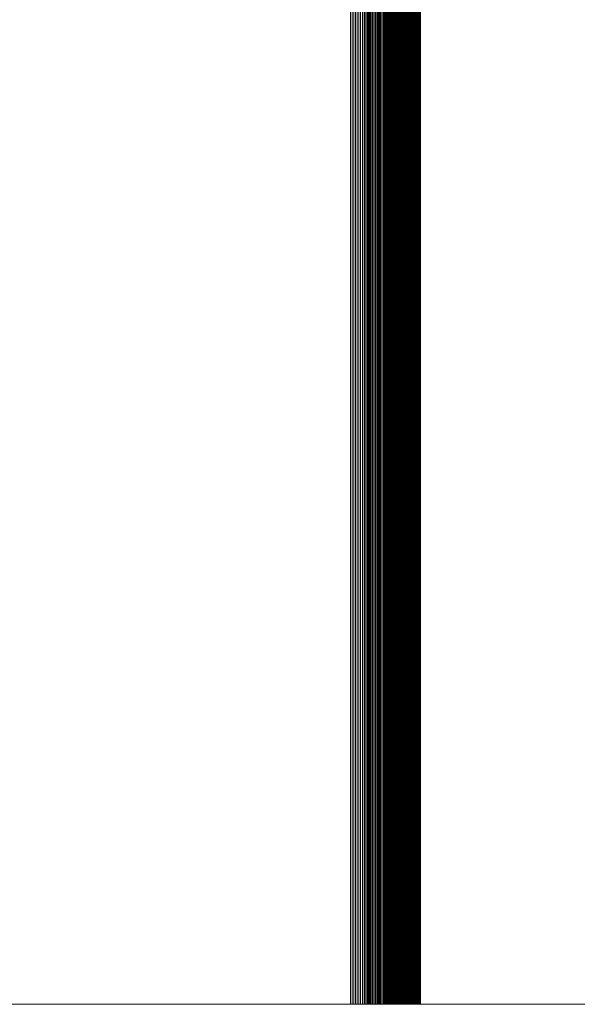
# Model space of a CAD drawing. Header units: millimetres. Extents: x 7 to 1031, y -229 to 221.
# Tile 2 of 32: x 15 to 23, y -229 to -215. Entities that reach past the tile are written whole.
import ezdxf

# ---------------------------------------------------------------- set-up
doc = ezdxf.new("R2010")
doc.units = ezdxf.units.MM
doc.layers.get('0').update_dxf_attribs({"lineweight": 15})
doc.layers.add('Nessuna', color=7, linetype='Continuous', lineweight=9)

# ---------------------------------------------------------------- blocks, each defined once
blk = doc.blocks.new('Group')
at = {"color": 7, "linetype": 'Continuous', "lineweight": 9, "transparency": 33554687}
for points in [[(11.891, 221, -59.251), (11.891, -229, -59.251), (54.591, -229, -59.251), (54.591, 221, -59.251)], [(70.466, 221, -68.133), (70.466, -229, -68.133), (11.891, -229, -68.133), (11.891, 221, -68.133)]]:
    blk.add_3dface(points, dxfattribs=at)
at = {"color": 6, "linetype": 'Continuous', "lineweight": 9, "true_color": 0xff00ff, "transparency": 33554687}
for points in [[(19.591, 221, -59.251), (19.591, -229, -59.251), (12.391, -229, -59.251), (12.391, 221, -59.251)], [(13.541, 221, -14.551), (13.541, -229, -14.551), (19.391, -229, -14.551), (19.391, 221, -14.551)], [(19.391, 221, -14.551), (19.391, -229, -14.551), (19.415, -229, -14.552), (19.415, 221, -14.552)], [(19.415, 221, -14.552), (19.415, -229, -14.552), (19.44, -229, -14.553), (19.44, 221, -14.553)], [(19.44, 221, -14.553), (19.44, -229, -14.553), (19.464, -229, -14.554), (19.464, 221, -14.554)], [(19.464, 221, -14.554), (19.464, -229, -14.554), (19.489, -229, -14.556), (19.489, 221, -14.556)], [(19.489, 221, -14.556), (19.489, -229, -14.556), (19.513, -229, -14.559), (19.513, 221, -14.559)], [(19.513, 221, -14.559), (19.513, -229, -14.559), (19.537, -229, -14.562), (19.537, 221, -14.562)], [(19.537, 221, -14.562), (19.537, -229, -14.562), (19.562, -229, -14.566), (19.562, 221, -14.566)], [(19.562, 221, -14.566), (19.562, -229, -14.566), (19.586, -229, -14.571), (19.586, 221, -14.571)], [(19.586, 221, -14.571), (19.586, -229, -14.571), (19.61, -229, -14.576), (19.61, 221, -14.576)], [(19.61, 221, -59.251), (19.61, -229, -59.251), (19.591, -229, -59.251), (19.591, 221, -59.251)], [(19.63, 221, -59.25), (19.63, -229, -59.25), (19.61, -229, -59.251), (19.61, 221, -59.251)], [(19.61, 221, -14.576), (19.61, -229, -14.576), (19.634, -229, -14.581), (19.634, 221, -14.581)], [(19.65, 221, -59.249), (19.65, -229, -59.249), (19.63, -229, -59.25), (19.63, 221, -59.25)], [(19.634, 221, -14.581), (19.634, -229, -14.581), (19.657, -229, -14.588), (19.657, 221, -14.588)], [(19.669, 221, -59.248), (19.669, -229, -59.248), (19.65, -229, -59.249), (19.65, 221, -59.249)], [(19.657, 221, -14.588), (19.657, -229, -14.588), (19.681, -229, -14.594), (19.681, 221, -14.594)], [(19.689, 221, -59.245), (19.689, -229, -59.245), (19.669, -229, -59.248), (19.669, 221, -59.248)], [(19.681, 221, -14.594), (19.681, -229, -14.594), (19.704, -229, -14.602), (19.704, 221, -14.602)], [(19.708, 221, -59.243), (19.708, -229, -59.243), (19.689, -229, -59.245), (19.689, 221, -59.245)], [(19.704, 221, -14.602), (19.704, -229, -14.602), (19.728, -229, -14.61), (19.728, 221, -14.61)], [(19.727, 221, -59.24), (19.727, -229, -59.24), (19.708, -229, -59.243), (19.708, 221, -59.243)], [(19.747, 221, -59.236), (19.747, -229, -59.236), (19.727, -229, -59.24), (19.727, 221, -59.24)], [(19.728, 221, -14.61), (19.728, -229, -14.61), (19.751, -229, -14.618), (19.751, 221, -14.618)], [(19.766, 221, -59.232), (19.766, -229, -59.232), (19.747, -229, -59.236), (19.747, 221, -59.236)], [(19.751, 221, -14.618), (19.751, -229, -14.618), (19.773, -229, -14.628), (19.773, 221, -14.628)], [(19.785, 221, -59.227), (19.785, -229, -59.227), (19.766, -229, -59.232), (19.766, 221, -59.232)], [(19.773, 221, -14.628), (19.773, -229, -14.628), (19.796, -229, -14.637), (19.796, 221, -14.637)], [(19.804, 221, -59.222), (19.804, -229, -59.222), (19.785, -229, -59.227), (19.785, 221, -59.227)], [(19.796, 221, -14.637), (19.796, -229, -14.637), (19.818, -229, -14.647), (19.818, 221, -14.647)], [(19.823, 221, -59.217), (19.823, -229, -59.217), (19.804, -229, -59.222), (19.804, 221, -59.222)], [(19.818, 221, -14.647), (19.818, -229, -14.647), (19.84, -229, -14.658), (19.84, 221, -14.658)], [(19.842, 221, -59.211), (19.842, -229, -59.211), (19.823, -229, -59.217), (19.823, 221, -59.217)], [(19.84, 221, -14.658), (19.84, -229, -14.658), (19.862, -229, -14.669), (19.862, 221, -14.669)], [(19.86, 221, -59.205), (19.86, -229, -59.205), (19.842, -229, -59.211), (19.842, 221, -59.211)], [(19.879, 221, -59.198), (19.879, -229, -59.198), (19.86, -229, -59.205), (19.86, 221, -59.205)], [(19.862, 221, -14.669), (19.862, -229, -14.669), (19.884, -229, -14.681), (19.884, 221, -14.681)], [(19.897, 221, -59.191), (19.897, -229, -59.191), (19.879, -229, -59.198), (19.879, 221, -59.198)], [(19.884, 221, -14.681), (19.884, -229, -14.681), (19.905, -229, -14.694), (19.905, 221, -14.694)], [(19.915, 221, -59.183), (19.915, -229, -59.183), (19.897, -229, -59.191), (19.897, 221, -59.191)], [(19.905, 221, -14.694), (19.905, -229, -14.694), (19.926, -229, -14.707), (19.926, 221, -14.707)], [(19.933, 221, -59.175), (19.933, -229, -59.175), (19.915, -229, -59.183), (19.915, 221, -59.183)], [(19.926, 221, -14.707), (19.926, -229, -14.707), (19.946, -229, -14.72), (19.946, 221, -14.72)], [(19.95, 221, -59.166), (19.95, -229, -59.166), (19.933, -229, -59.175), (19.933, 221, -59.175)], [(19.946, 221, -14.72), (19.946, -229, -14.72), (19.966, -229, -14.734), (19.966, 221, -14.734)], [(19.968, 221, -59.157), (19.968, -229, -59.157), (19.95, -229, -59.166), (19.95, 221, -59.166)], [(19.966, 221, -14.734), (19.966, -229, -14.734), (19.986, -229, -14.748), (19.986, 221, -14.748)], [(19.985, 221, -59.147), (19.985, -229, -59.147), (19.968, -229, -59.157), (19.968, 221, -59.157)], [(20.002, 221, -59.138), (20.002, -229, -59.138), (19.985, -229, -59.147), (19.985, 221, -59.147)], [(19.986, 221, -14.748), (19.986, -229, -14.748), (20.006, -229, -14.763), (20.006, 221, -14.763)], [(20.019, 221, -59.127), (20.019, -229, -59.127), (20.002, -229, -59.138), (20.002, 221, -59.138)], [(20.006, 221, -14.763), (20.006, -229, -14.763), (20.025, -229, -14.778), (20.025, 221, -14.778)], [(20.035, 221, -59.117), (20.035, -229, -59.117), (20.019, -229, -59.127), (20.019, 221, -59.127)], [(20.025, 221, -14.778), (20.025, -229, -14.778), (20.044, -229, -14.794), (20.044, 221, -14.794)], [(20.051, 221, -59.105), (20.051, -229, -59.105), (20.035, -229, -59.117), (20.035, 221, -59.117)], [(20.044, 221, -14.794), (20.044, -229, -14.794), (20.062, -229, -14.81), (20.062, 221, -14.81)], [(20.067, 221, -59.094), (20.067, -229, -59.094), (20.051, -229, -59.105), (20.051, 221, -59.105)], [(20.062, 221, -14.81), (20.062, -229, -14.81), (20.08, -229, -14.827), (20.08, 221, -14.827)], [(20.083, 221, -59.082), (20.083, -229, -59.082), (20.067, -229, -59.094), (20.067, 221, -59.094)], [(20.08, 221, -14.827), (20.08, -229, -14.827), (20.098, -229, -14.844), (20.098, 221, -14.844)], [(20.098, 221, -59.07), (20.098, -229, -59.07), (20.083, -229, -59.082), (20.083, 221, -59.082)], [(20.113, 221, -59.057), (20.113, -229, -59.057), (20.098, -229, -59.07), (20.098, 221, -59.07)], [(20.098, 221, -14.844), (20.098, -229, -14.844), (20.115, -229, -14.862), (20.115, 221, -14.862)], [(20.128, 221, -59.044), (20.128, -229, -59.044), (20.113, -229, -59.057), (20.113, 221, -59.057)], [(20.115, 221, -14.862), (20.115, -229, -14.862), (20.132, -229, -14.88), (20.132, 221, -14.88)], [(20.142, 221, -59.031), (20.142, -229, -59.031), (20.128, -229, -59.044), (20.128, 221, -59.044)], [(20.132, 221, -14.88), (20.132, -229, -14.88), (20.148, -229, -14.898), (20.148, 221, -14.898)], [(20.156, 221, -59.017), (20.156, -229, -59.017), (20.142, -229, -59.031), (20.142, 221, -59.031)], [(20.148, 221, -14.898), (20.148, -229, -14.898), (20.164, -229, -14.917), (20.164, 221, -14.917)], [(20.17, 221, -59.003), (20.17, -229, -59.003), (20.156, -229, -59.017), (20.156, 221, -59.017)], [(20.164, 221, -14.917), (20.164, -229, -14.917), (20.179, -229, -14.936), (20.179, 221, -14.936)], [(20.183, 221, -58.989), (20.183, -229, -58.989), (20.17, -229, -59.003), (20.17, 221, -59.003)], [(20.179, 221, -14.936), (20.179, -229, -14.936), (20.194, -229, -14.956), (20.194, 221, -14.956)], [(20.196, 221, -58.974), (20.196, -229, -58.974), (20.183, -229, -58.989), (20.183, 221, -58.989)], [(20.194, 221, -14.956), (20.194, -229, -14.956), (20.208, -229, -14.976), (20.208, 221, -14.976)], [(20.209, 221, -58.959), (20.209, -229, -58.959), (20.196, -229, -58.974), (20.196, 221, -58.974)], [(20.208, 221, -14.976), (20.208, -229, -14.976), (20.222, -229, -14.996), (20.222, 221, -14.996)], [(20.221, 221, -58.944), (20.221, -229, -58.944), (20.209, -229, -58.959), (20.209, 221, -58.959)], [(20.233, 221, -58.928), (20.233, -229, -58.928), (20.221, -229, -58.944), (20.221, 221, -58.944)], [(20.222, 221, -14.996), (20.222, -229, -14.996), (20.236, -229, -15.016), (20.236, 221, -15.016)], [(20.245, 221, -58.912), (20.245, -229, -58.912), (20.233, -229, -58.928), (20.233, 221, -58.928)], [(20.236, 221, -15.016), (20.236, -229, -15.016), (20.248, -229, -15.037), (20.248, 221, -15.037)], [(20.256, 221, -58.896), (20.256, -229, -58.896), (20.245, -229, -58.912), (20.245, 221, -58.912)], [(20.248, 221, -15.037), (20.248, -229, -15.037), (20.261, -229, -15.058), (20.261, 221, -15.058)], [(20.267, 221, -58.879), (20.267, -229, -58.879), (20.256, -229, -58.896), (20.256, 221, -58.896)], [(20.261, 221, -15.058), (20.261, -229, -15.058), (20.273, -229, -15.08), (20.273, 221, -15.08)], [(20.277, 221, -58.863), (20.277, -229, -58.863), (20.267, -229, -58.879), (20.267, 221, -58.879)], [(20.273, 221, -15.08), (20.273, -229, -15.08), (20.284, -229, -15.102), (20.284, 221, -15.102)], [(20.287, 221, -58.846), (20.287, -229, -58.846), (20.277, -229, -58.863), (20.277, 221, -58.863)], [(20.284, 221, -15.102), (20.284, -229, -15.102), (20.295, -229, -15.124), (20.295, 221, -15.124)], [(20.296, 221, -58.829), (20.296, -229, -58.829), (20.287, -229, -58.846), (20.287, 221, -58.846)], [(20.295, 221, -15.124), (20.295, -229, -15.124), (20.305, -229, -15.146), (20.305, 221, -15.146)], [(20.305, 221, -58.811), (20.305, -229, -58.811), (20.296, -229, -58.829), (20.296, 221, -58.829)], [(20.314, 221, -58.793), (20.314, -229, -58.793), (20.305, -229, -58.811), (20.305, 221, -58.811)], [(20.305, 221, -15.146), (20.305, -229, -15.146), (20.315, -229, -15.169), (20.315, 221, -15.169)], [(20.322, 221, -58.776), (20.322, -229, -58.776), (20.314, -229, -58.793), (20.314, 221, -58.793)], [(20.315, 221, -15.169), (20.315, -229, -15.169), (20.324, -229, -15.192), (20.324, 221, -15.192)], [(20.33, 221, -58.758), (20.33, -229, -58.758), (20.322, -229, -58.776), (20.322, 221, -58.776)], [(20.324, 221, -15.192), (20.324, -229, -15.192), (20.332, -229, -15.215), (20.332, 221, -15.215)], [(20.337, 221, -58.739), (20.337, -229, -58.739), (20.33, -229, -58.758), (20.33, 221, -58.758)], [(20.332, 221, -15.215), (20.332, -229, -15.215), (20.34, -229, -15.238), (20.34, 221, -15.238)], [(20.344, 221, -58.721), (20.344, -229, -58.721), (20.337, -229, -58.739), (20.337, 221, -58.739)], [(20.34, 221, -15.238), (20.34, -229, -15.238), (20.348, -229, -15.261), (20.348, 221, -15.261)], [(20.35, 221, -58.702), (20.35, -229, -58.702), (20.344, -229, -58.721), (20.344, 221, -58.721)], [(20.348, 221, -15.261), (20.348, -229, -15.261), (20.354, -229, -15.285), (20.354, 221, -15.285)], [(20.356, 221, -58.684), (20.356, -229, -58.684), (20.35, -229, -58.702), (20.35, 221, -58.702)], [(20.354, 221, -15.285), (20.354, -229, -15.285), (20.361, -229, -15.308), (20.361, 221, -15.308)], [(20.362, 221, -58.665), (20.362, -229, -58.665), (20.356, -229, -58.684), (20.356, 221, -58.684)], [(20.361, 221, -15.308), (20.361, -229, -15.308), (20.366, -229, -15.332), (20.366, 221, -15.332)], [(20.367, 221, -58.646), (20.367, -229, -58.646), (20.362, -229, -58.665), (20.362, 221, -58.665)], [(20.366, 221, -15.332), (20.366, -229, -15.332), (20.371, -229, -15.356), (20.371, 221, -15.356)], [(20.371, 221, -58.627), (20.371, -229, -58.627), (20.367, -229, -58.646), (20.367, 221, -58.646)], [(20.375, 221, -58.607), (20.375, -229, -58.607), (20.371, -229, -58.627), (20.371, 221, -58.627)], [(20.371, 221, -15.356), (20.371, -229, -15.356), (20.376, -229, -15.38), (20.376, 221, -15.38)], [(20.379, 221, -58.588), (20.379, -229, -58.588), (20.375, -229, -58.607), (20.375, 221, -58.607)], [(20.376, 221, -15.38), (20.376, -229, -15.38), (20.38, -229, -15.405), (20.38, 221, -15.405)], [(20.382, 221, -58.569), (20.382, -229, -58.569), (20.379, -229, -58.588), (20.379, 221, -58.588)], [(20.38, 221, -15.405), (20.38, -229, -15.405), (20.383, -229, -15.429), (20.383, 221, -15.429)], [(20.385, 221, -58.549), (20.385, -229, -58.549), (20.382, -229, -58.569), (20.382, 221, -58.569)], [(20.383, 221, -15.429), (20.383, -229, -15.429), (20.386, -229, -15.453), (20.386, 221, -15.453)], [(20.387, 221, -58.53), (20.387, -229, -58.53), (20.385, -229, -58.549), (20.385, 221, -58.549)], [(20.386, 221, -15.453), (20.386, -229, -15.453), (20.388, -229, -15.478), (20.388, 221, -15.478)], [(20.389, 221, -58.51), (20.389, -229, -58.51), (20.387, -229, -58.53), (20.387, 221, -58.53)], [(20.388, 221, -15.478), (20.388, -229, -15.478), (20.389, -229, -15.502), (20.389, 221, -15.502)], [(20.39, 221, -58.491), (20.39, -229, -58.491), (20.389, -229, -58.51), (20.389, 221, -58.51)], [(20.389, 221, -15.502), (20.389, -229, -15.502), (20.39, -229, -15.527), (20.39, 221, -15.527)], [(20.39, 221, -58.471), (20.39, -229, -58.471), (20.39, -229, -58.491), (20.39, 221, -58.491)], [(20.391, 221, -58.451), (20.391, -229, -58.451), (20.39, -229, -58.471), (20.39, 221, -58.471)], [(20.39, 221, -15.527), (20.39, -229, -15.527), (20.391, -229, -15.551), (20.391, 221, -15.551)], [(20.391, 221, -36.901), (20.391, -229, -36.901), (20.391, -229, -58.451), (20.391, 221, -58.451)], [(20.391, 221, -15.551), (20.391, -229, -15.551), (20.391, -229, -36.901), (20.391, 221, -36.901)]]:
    blk.add_3dface(points, dxfattribs=at)
for points, invisible_edges in [([(20.391, -229, -15.551), (13.541, -229, -14.551), (6.691, -229, -15.551), (20.391, -229, -15.551)], 15), ([(6.691, -229, -46.901), (12.391, -229, -59.251), (20.391, -229, -58.451), (6.691, -229, -46.901)], 15), ([(6.691, -229, -46.901), (20.391, -229, -58.451), (20.391, -229, -36.901), (6.691, -229, -46.901)], 13), ([(6.691, -229, -15.551), (6.691, -229, -46.901), (20.391, -229, -36.901), (6.691, -229, -15.551)], 14), ([(6.691, -229, -15.551), (20.391, -229, -36.901), (20.391, -229, -15.551), (6.691, -229, -15.551)], 13), ([(12.391, -229, -59.251), (19.591, -229, -59.251), (20.391, -229, -58.451), (12.391, -229, -59.251)], 14), ([(20.391, -229, -15.551), (19.391, -229, -14.551), (13.541, -229, -14.551), (20.391, -229, -15.551)], 13), ([(19.44, -229, -14.553), (19.415, -229, -14.552), (19.391, -229, -14.551), (19.44, -229, -14.553)], 12), ([(19.537, -229, -14.562), (19.44, -229, -14.553), (19.391, -229, -14.551), (19.537, -229, -14.562)], 15), ([(19.681, -229, -14.594), (19.537, -229, -14.562), (19.391, -229, -14.551), (19.681, -229, -14.594)], 15), ([(20.062, -229, -14.81), (19.681, -229, -14.594), (19.391, -229, -14.551), (20.062, -229, -14.81)], 15), ([(20.391, -229, -15.551), (20.062, -229, -14.81), (19.391, -229, -14.551), (20.391, -229, -15.551)], 15), ([(19.489, -229, -14.556), (19.464, -229, -14.554), (19.44, -229, -14.553), (19.489, -229, -14.556)], 12), ([(19.537, -229, -14.562), (19.489, -229, -14.556), (19.44, -229, -14.553), (19.537, -229, -14.562)], 15), ([(19.537, -229, -14.562), (19.513, -229, -14.559), (19.489, -229, -14.556), (19.537, -229, -14.562)], 12), ([(19.61, -229, -14.576), (19.562, -229, -14.566), (19.537, -229, -14.562), (19.61, -229, -14.576)], 13), ([(19.681, -229, -14.594), (19.61, -229, -14.576), (19.537, -229, -14.562), (19.681, -229, -14.594)], 15), ([(19.61, -229, -14.576), (19.586, -229, -14.571), (19.562, -229, -14.566), (19.61, -229, -14.576)], 12), ([(19.591, -229, -59.251), (19.61, -229, -59.251), (19.65, -229, -59.249), (19.591, -229, -59.251)], 14), ([(19.591, -229, -59.251), (19.65, -229, -59.249), (19.727, -229, -59.24), (19.591, -229, -59.251)], 15), ([(19.591, -229, -59.251), (19.727, -229, -59.24), (20.002, -229, -59.138), (19.591, -229, -59.251)], 15), ([(19.591, -229, -59.251), (20.002, -229, -59.138), (20.245, -229, -58.912), (19.591, -229, -59.251)], 15), ([(19.591, -229, -59.251), (20.245, -229, -58.912), (20.391, -229, -58.451), (19.591, -229, -59.251)], 15), ([(19.61, -229, -59.251), (19.63, -229, -59.25), (19.65, -229, -59.249), (19.61, -229, -59.251)], 12), ([(19.681, -229, -14.594), (19.634, -229, -14.581), (19.61, -229, -14.576), (19.681, -229, -14.594)], 13), ([(19.681, -229, -14.594), (19.657, -229, -14.588), (19.634, -229, -14.581), (19.681, -229, -14.594)], 12), ([(19.65, -229, -59.249), (19.669, -229, -59.248), (19.689, -229, -59.245), (19.65, -229, -59.249)], 12), ([(19.65, -229, -59.249), (19.689, -229, -59.245), (19.727, -229, -59.24), (19.65, -229, -59.249)], 15), ([(19.728, -229, -14.61), (19.704, -229, -14.602), (19.681, -229, -14.594), (19.728, -229, -14.61)], 12), ([(19.773, -229, -14.628), (19.728, -229, -14.61), (19.681, -229, -14.594), (19.773, -229, -14.628)], 15), ([(19.862, -229, -14.669), (19.773, -229, -14.628), (19.681, -229, -14.594), (19.862, -229, -14.669)], 15), ([(20.062, -229, -14.81), (19.862, -229, -14.669), (19.681, -229, -14.594), (20.062, -229, -14.81)], 15), ([(19.689, -229, -59.245), (19.708, -229, -59.243), (19.727, -229, -59.24), (19.689, -229, -59.245)], 12), ([(19.727, -229, -59.24), (19.747, -229, -59.236), (19.766, -229, -59.232), (19.727, -229, -59.24)], 12), ([(19.727, -229, -59.24), (19.766, -229, -59.232), (19.785, -229, -59.227), (19.727, -229, -59.24)], 13), ([(19.727, -229, -59.24), (19.785, -229, -59.227), (19.823, -229, -59.217), (19.727, -229, -59.24)], 15), ([(19.727, -229, -59.24), (19.823, -229, -59.217), (19.897, -229, -59.191), (19.727, -229, -59.24)], 15), ([(19.727, -229, -59.24), (19.897, -229, -59.191), (20.002, -229, -59.138), (19.727, -229, -59.24)], 15), ([(19.773, -229, -14.628), (19.751, -229, -14.618), (19.728, -229, -14.61), (19.773, -229, -14.628)], 12), ([(19.818, -229, -14.647), (19.796, -229, -14.637), (19.773, -229, -14.628), (19.818, -229, -14.647)], 12), ([(19.862, -229, -14.669), (19.818, -229, -14.647), (19.773, -229, -14.628), (19.862, -229, -14.669)], 15), ([(19.785, -229, -59.227), (19.804, -229, -59.222), (19.823, -229, -59.217), (19.785, -229, -59.227)], 12), ([(19.862, -229, -14.669), (19.84, -229, -14.658), (19.818, -229, -14.647), (19.862, -229, -14.669)], 12), ([(19.823, -229, -59.217), (19.842, -229, -59.211), (19.86, -229, -59.205), (19.823, -229, -59.217)], 12), ([(19.823, -229, -59.217), (19.86, -229, -59.205), (19.897, -229, -59.191), (19.823, -229, -59.217)], 15), ([(19.86, -229, -59.205), (19.879, -229, -59.198), (19.897, -229, -59.191), (19.86, -229, -59.205)], 12), ([(19.926, -229, -14.707), (19.884, -229, -14.681), (19.862, -229, -14.669), (19.926, -229, -14.707)], 13), ([(19.986, -229, -14.748), (19.926, -229, -14.707), (19.862, -229, -14.669), (19.986, -229, -14.748)], 15), ([(20.062, -229, -14.81), (19.986, -229, -14.748), (19.862, -229, -14.669), (20.062, -229, -14.81)], 15), ([(19.926, -229, -14.707), (19.905, -229, -14.694), (19.884, -229, -14.681), (19.926, -229, -14.707)], 12), ([(19.897, -229, -59.191), (19.915, -229, -59.183), (19.95, -229, -59.166), (19.897, -229, -59.191)], 14), ([(19.897, -229, -59.191), (19.95, -229, -59.166), (20.002, -229, -59.138), (19.897, -229, -59.191)], 15), ([(19.915, -229, -59.183), (19.933, -229, -59.175), (19.95, -229, -59.166), (19.915, -229, -59.183)], 12), ([(19.966, -229, -14.734), (19.946, -229, -14.72), (19.926, -229, -14.707), (19.966, -229, -14.734)], 12), ([(19.986, -229, -14.748), (19.966, -229, -14.734), (19.926, -229, -14.707), (19.986, -229, -14.748)], 14), ([(19.95, -229, -59.166), (19.968, -229, -59.157), (20.002, -229, -59.138), (19.95, -229, -59.166)], 14), ([(19.968, -229, -59.157), (19.985, -229, -59.147), (20.002, -229, -59.138), (19.968, -229, -59.157)], 12), ([(20.025, -229, -14.778), (20.006, -229, -14.763), (19.986, -229, -14.748), (20.025, -229, -14.778)], 12), ([(20.062, -229, -14.81), (20.025, -229, -14.778), (19.986, -229, -14.748), (20.062, -229, -14.81)], 15), ([(20.002, -229, -59.138), (20.019, -229, -59.127), (20.067, -229, -59.094), (20.002, -229, -59.138)], 14), ([(20.002, -229, -59.138), (20.067, -229, -59.094), (20.156, -229, -59.017), (20.002, -229, -59.138)], 15), ([(20.002, -229, -59.138), (20.156, -229, -59.017), (20.245, -229, -58.912), (20.002, -229, -59.138)], 15), ([(20.019, -229, -59.127), (20.035, -229, -59.117), (20.051, -229, -59.105), (20.019, -229, -59.127)], 12), ([(20.019, -229, -59.127), (20.051, -229, -59.105), (20.067, -229, -59.094), (20.019, -229, -59.127)], 13), ([(20.062, -229, -14.81), (20.044, -229, -14.794), (20.025, -229, -14.778), (20.062, -229, -14.81)], 12), ([(20.098, -229, -14.844), (20.08, -229, -14.827), (20.062, -229, -14.81), (20.098, -229, -14.844)], 12), ([(20.115, -229, -14.862), (20.098, -229, -14.844), (20.062, -229, -14.81), (20.115, -229, -14.862)], 14), ([(20.179, -229, -14.936), (20.115, -229, -14.862), (20.062, -229, -14.81), (20.179, -229, -14.936)], 15), ([(20.305, -229, -15.146), (20.179, -229, -14.936), (20.062, -229, -14.81), (20.305, -229, -15.146)], 15), ([(20.391, -229, -15.551), (20.305, -229, -15.146), (20.062, -229, -14.81), (20.391, -229, -15.551)], 15), ([(20.067, -229, -59.094), (20.083, -229, -59.082), (20.098, -229, -59.07), (20.067, -229, -59.094)], 12), ([(20.067, -229, -59.094), (20.098, -229, -59.07), (20.113, -229, -59.057), (20.067, -229, -59.094)], 13), ([(20.067, -229, -59.094), (20.113, -229, -59.057), (20.156, -229, -59.017), (20.067, -229, -59.094)], 15), ([(20.113, -229, -59.057), (20.128, -229, -59.044), (20.142, -229, -59.031), (20.113, -229, -59.057)], 12), ([(20.113, -229, -59.057), (20.142, -229, -59.031), (20.156, -229, -59.017), (20.113, -229, -59.057)], 13), ([(20.148, -229, -14.898), (20.132, -229, -14.88), (20.115, -229, -14.862), (20.148, -229, -14.898)], 12), ([(20.179, -229, -14.936), (20.148, -229, -14.898), (20.115, -229, -14.862), (20.179, -229, -14.936)], 15), ([(20.179, -229, -14.936), (20.164, -229, -14.917), (20.148, -229, -14.898), (20.179, -229, -14.936)], 12), ([(20.156, -229, -59.017), (20.17, -229, -59.003), (20.183, -229, -58.989), (20.156, -229, -59.017)], 12), ([(20.156, -229, -59.017), (20.183, -229, -58.989), (20.209, -229, -58.959), (20.156, -229, -59.017)], 15), ([(20.156, -229, -59.017), (20.209, -229, -58.959), (20.245, -229, -58.912), (20.156, -229, -59.017)], 15), ([(20.208, -229, -14.976), (20.194, -229, -14.956), (20.179, -229, -14.936), (20.208, -229, -14.976)], 12), ([(20.236, -229, -15.016), (20.208, -229, -14.976), (20.179, -229, -14.936), (20.236, -229, -15.016)], 15), ([(20.305, -229, -15.146), (20.236, -229, -15.016), (20.179, -229, -14.936), (20.305, -229, -15.146)], 15), ([(20.183, -229, -58.989), (20.196, -229, -58.974), (20.209, -229, -58.959), (20.183, -229, -58.989)], 12), ([(20.236, -229, -15.016), (20.222, -229, -14.996), (20.208, -229, -14.976), (20.236, -229, -15.016)], 12), ([(20.209, -229, -58.959), (20.221, -229, -58.944), (20.245, -229, -58.912), (20.209, -229, -58.959)], 14), ([(20.221, -229, -58.944), (20.233, -229, -58.928), (20.245, -229, -58.912), (20.221, -229, -58.944)], 12), ([(20.261, -229, -15.058), (20.248, -229, -15.037), (20.236, -229, -15.016), (20.261, -229, -15.058)], 12), ([(20.305, -229, -15.146), (20.261, -229, -15.058), (20.236, -229, -15.016), (20.305, -229, -15.146)], 15), ([(20.245, -229, -58.912), (20.256, -229, -58.896), (20.267, -229, -58.879), (20.245, -229, -58.912)], 12), ([(20.245, -229, -58.912), (20.267, -229, -58.879), (20.277, -229, -58.863), (20.245, -229, -58.912)], 13), ([(20.245, -229, -58.912), (20.277, -229, -58.863), (20.296, -229, -58.829), (20.245, -229, -58.912)], 15), ([(20.245, -229, -58.912), (20.296, -229, -58.829), (20.33, -229, -58.758), (20.245, -229, -58.912)], 15), ([(20.245, -229, -58.912), (20.33, -229, -58.758), (20.371, -229, -58.627), (20.245, -229, -58.912)], 15), ([(20.245, -229, -58.912), (20.371, -229, -58.627), (20.391, -229, -58.451), (20.245, -229, -58.912)], 15), ([(20.284, -229, -15.102), (20.273, -229, -15.08), (20.261, -229, -15.058), (20.284, -229, -15.102)], 12), ([(20.305, -229, -15.146), (20.284, -229, -15.102), (20.261, -229, -15.058), (20.305, -229, -15.146)], 15), ([(20.277, -229, -58.863), (20.287, -229, -58.846), (20.296, -229, -58.829), (20.277, -229, -58.863)], 12), ([(20.305, -229, -15.146), (20.295, -229, -15.124), (20.284, -229, -15.102), (20.305, -229, -15.146)], 12), ([(20.296, -229, -58.829), (20.305, -229, -58.811), (20.314, -229, -58.793), (20.296, -229, -58.829)], 12), ([(20.296, -229, -58.829), (20.314, -229, -58.793), (20.33, -229, -58.758), (20.296, -229, -58.829)], 15), ([(20.324, -229, -15.192), (20.315, -229, -15.169), (20.305, -229, -15.146), (20.324, -229, -15.192)], 12), ([(20.348, -229, -15.261), (20.324, -229, -15.192), (20.305, -229, -15.146), (20.348, -229, -15.261)], 15), ([(20.376, -229, -15.38), (20.348, -229, -15.261), (20.305, -229, -15.146), (20.376, -229, -15.38)], 15), ([(20.391, -229, -15.551), (20.376, -229, -15.38), (20.305, -229, -15.146), (20.391, -229, -15.551)], 15), ([(20.314, -229, -58.793), (20.322, -229, -58.776), (20.33, -229, -58.758), (20.314, -229, -58.793)], 12), ([(20.34, -229, -15.238), (20.332, -229, -15.215), (20.324, -229, -15.192), (20.34, -229, -15.238)], 12), ([(20.348, -229, -15.261), (20.34, -229, -15.238), (20.324, -229, -15.192), (20.348, -229, -15.261)], 14), ([(20.33, -229, -58.758), (20.337, -229, -58.739), (20.344, -229, -58.721), (20.33, -229, -58.758)], 12), ([(20.33, -229, -58.758), (20.344, -229, -58.721), (20.356, -229, -58.684), (20.33, -229, -58.758)], 15), ([(20.33, -229, -58.758), (20.356, -229, -58.684), (20.371, -229, -58.627), (20.33, -229, -58.758)], 15), ([(20.344, -229, -58.721), (20.35, -229, -58.702), (20.356, -229, -58.684), (20.344, -229, -58.721)], 12), ([(20.361, -229, -15.308), (20.354, -229, -15.285), (20.348, -229, -15.261), (20.361, -229, -15.308)], 12), ([(20.376, -229, -15.38), (20.361, -229, -15.308), (20.348, -229, -15.261), (20.376, -229, -15.38)], 15), ([(20.356, -229, -58.684), (20.362, -229, -58.665), (20.371, -229, -58.627), (20.356, -229, -58.684)], 14), ([(20.376, -229, -15.38), (20.366, -229, -15.332), (20.361, -229, -15.308), (20.376, -229, -15.38)], 13), ([(20.362, -229, -58.665), (20.367, -229, -58.646), (20.371, -229, -58.627), (20.362, -229, -58.665)], 12), ([(20.376, -229, -15.38), (20.371, -229, -15.356), (20.366, -229, -15.332), (20.376, -229, -15.38)], 12), ([(20.371, -229, -58.627), (20.375, -229, -58.607), (20.382, -229, -58.569), (20.371, -229, -58.627)], 14), ([(20.371, -229, -58.627), (20.382, -229, -58.569), (20.387, -229, -58.53), (20.371, -229, -58.627)], 15), ([(20.371, -229, -58.627), (20.387, -229, -58.53), (20.391, -229, -58.451), (20.371, -229, -58.627)], 15), ([(20.375, -229, -58.607), (20.379, -229, -58.588), (20.382, -229, -58.569), (20.375, -229, -58.607)], 12), ([(20.383, -229, -15.429), (20.38, -229, -15.405), (20.376, -229, -15.38), (20.383, -229, -15.429)], 12), ([(20.388, -229, -15.478), (20.383, -229, -15.429), (20.376, -229, -15.38), (20.388, -229, -15.478)], 15), ([(20.391, -229, -15.551), (20.388, -229, -15.478), (20.376, -229, -15.38), (20.391, -229, -15.551)], 15), ([(20.382, -229, -58.569), (20.385, -229, -58.549), (20.387, -229, -58.53), (20.382, -229, -58.569)], 12), ([(20.388, -229, -15.478), (20.386, -229, -15.453), (20.383, -229, -15.429), (20.388, -229, -15.478)], 12), ([(20.387, -229, -58.53), (20.389, -229, -58.51), (20.39, -229, -58.491), (20.387, -229, -58.53)], 12), ([(20.387, -229, -58.53), (20.39, -229, -58.491), (20.391, -229, -58.451), (20.387, -229, -58.53)], 15), ([(20.39, -229, -15.527), (20.389, -229, -15.502), (20.388, -229, -15.478), (20.39, -229, -15.527)], 12), ([(20.391, -229, -15.551), (20.39, -229, -15.527), (20.388, -229, -15.478), (20.391, -229, -15.551)], 14), ([(20.39, -229, -58.491), (20.39, -229, -58.471), (20.391, -229, -58.451), (20.39, -229, -58.491)], 12)]:
    blk.add_3dface(points, dxfattribs=dict(at, invisible_edges=invisible_edges))
at = {"color": 7, "linetype": 'Continuous', "lineweight": 9, "transparency": 33554687}
for points, invisible_edges in [([(11.891, -229, -68.133), (70.466, -229, -68.133), (54.591, -229, -67.251), (11.891, -229, -68.133)], 14), ([(54.591, -229, -67.251), (54.591, -229, -59.251), (11.891, -229, -59.251), (54.591, -229, -67.251)], 12), ([(54.591, -229, -67.251), (11.891, -229, -59.251), (11.891, -229, -68.133), (54.591, -229, -67.251)], 13)]:
    blk.add_3dface(points, dxfattribs=dict(at, invisible_edges=invisible_edges))
blk = doc.blocks.new('Group-1')
at = {"color": 7, "transparency": 33554687}
blk.add_blockref('Group', (0, 0), dxfattribs=at)
blk = doc.blocks.new('Group-2')
at = {"layer": 'Nessuna', "color": 7, "transparency": 33554687}
blk.add_blockref('Group-1', (0, 0), dxfattribs=at)

msp = doc.modelspace()

# ---------------------------------------------------------------- block references
at = {"layer": 'Nessuna', "color": 7, "transparency": 33554687}
msp.add_blockref('Group-2', (0, 0), dxfattribs=at)

doc.saveas('drawing.dxf')
